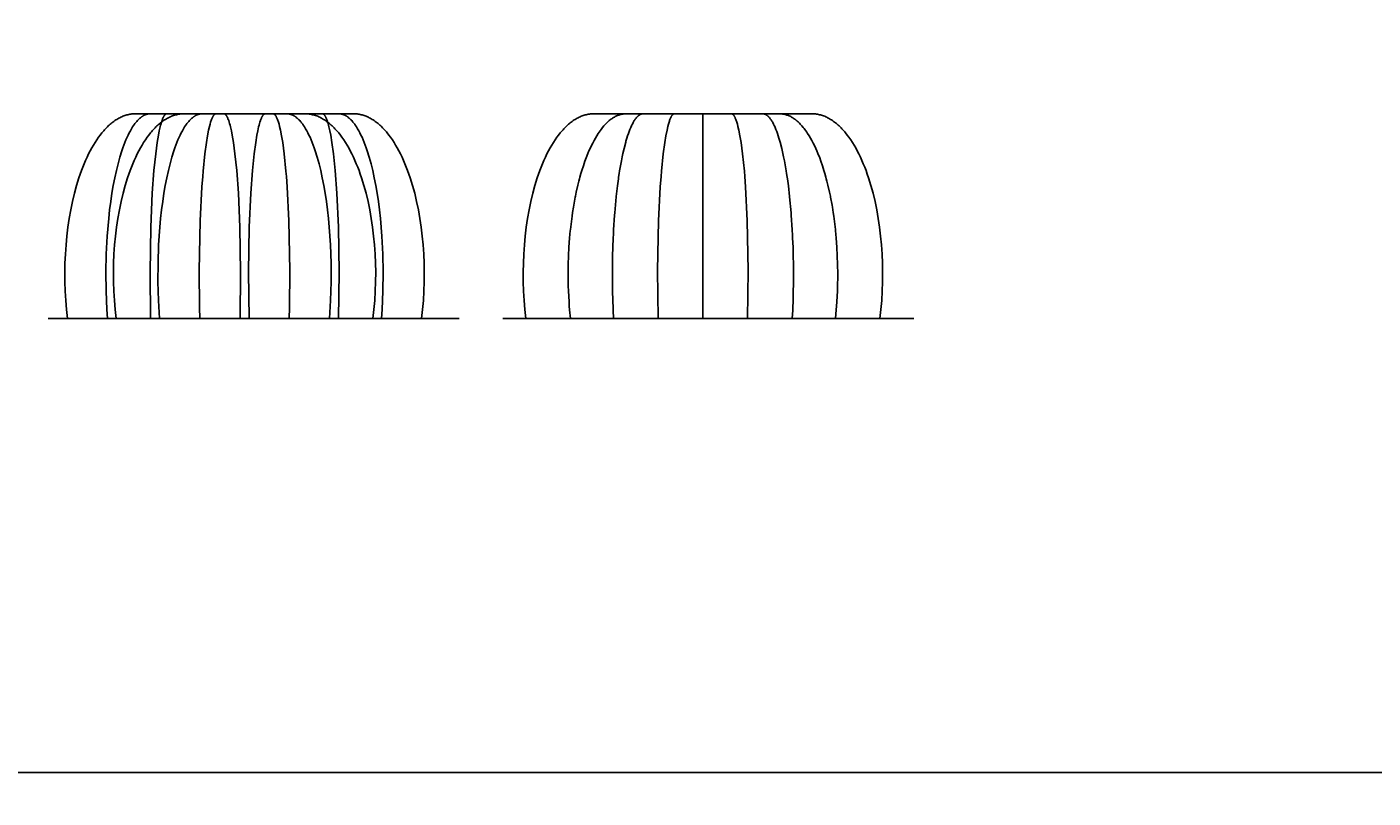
# Model space of a CAD drawing. Header units: metres. Extents: x 63115 to 703450, y -261936 to -53969.
# Tile 11 of 197: x 144114 to 173482, y -238823 to -222004. Entities that reach past the tile are written whole.
import ezdxf

# ---------------------------------------------------------------- set-up
doc = ezdxf.new("R2010")
doc.units = ezdxf.units.M
for name, color, linetype in [('_06dimentions50', 7, 'Continuous'), ('_07Brandveiligheid', 8, 'Continuous'), ('Make2D visible lines', 1, 'Continuous'), ('Make2D$visible$lines', 1, 'Continuous')]:
    doc.layers.add(name, color=color, linetype=linetype)

msp = doc.modelspace()

# ---------------------------------------------------------------- linework, layer by layer
at = {"layer": '_06dimentions50'}
msp.add_lwpolyline([(63115, -192340.6), (202850.9, -192340.6), (202850.9, -238268.9), (63115, -238268.9)], close=True, dxfattribs=at)
at = {"layer": 'Make2D visible lines'}
for points in [[(144576.2, -228364), (153542.7, -228364)], [(154494.3, -228364), (163460.7, -228364)]]:
    msp.add_lwpolyline(points, dxfattribs=at)
at = {"layer": 'Make2D$visible$lines'}
for points in [[(146474.6, -223899.2), (146451.3, -223899.6), (146428, -223900.9), (146405.9, -223902.7), (146383.9, -223905.4), (146361.6, -223908.7), (146339.4, -223912.8), (146316.9, -223917.8), (146294.6, -223923.4), (146272.1, -223929.8), (146249.9, -223937), (146227.5, -223944.9), (146205.3, -223953.5), (146182.9, -223963), (146160.8, -223973.2), (146140.6, -223983.2), (146120.6, -223993.6), (146098.3, -224006.1), (146076.3, -224019.2), (146054.1, -224033.2), (146032.3, -224047.8), (146010.2, -224063.4), (145988.5, -224079.5), (145968.8, -224094.9), (145949.4, -224110.7), (145929.8, -224127.2), (145910.6, -224144.2), (145889.1, -224164.1), (145868, -224184.3), (145848.9, -224203.5), (145830.1, -224222.9), (145809.2, -224245.5), (145788.6, -224268.5), (145767.9, -224292.5), (145747.7, -224316.9), (145711.4, -224362.8), (145675.7, -224411), (145637, -224466.8), (145599, -224525), (145565.5, -224579.7), (145529.1, -224642.7), (145493.8, -224707.6), (145459.6, -224774.6), (145426.2, -224843.7), (145393.7, -224915.2), (145362.6, -224987.6), (145332.6, -225061.6), (145303.6, -225137.6), (145275.6, -225215.4), (145248.5, -225295.1), (145197.4, -225459.5), (145150.3, -225631.7), (145107, -225812.3), (145070.2, -225989.7), (145035.8, -226183.2), (145007.9, -226371.3), (144984.6, -226563.9), (144966.1, -226759.1), (144952.6, -226956.4), (144944, -227155.1), (144940.4, -227353.2), (144941.9, -227561.9), (144948.8, -227767.1), (144960.9, -227971), (144977.8, -228168.7), (144999.7, -228364)], [(146801.6, -223899.2), (146794.4, -223899.3), (146787.1, -223899.6), (146779.7, -223900.1), (146772.3, -223900.9), (146765.4, -223901.7), (146758.5, -223902.7), (146751.5, -223904), (146744.6, -223905.4), (146737.7, -223906.9), (146730.7, -223908.7), (146723.7, -223910.7), (146716.7, -223912.8), (146709.5, -223915.2), (146702.4, -223917.8), (146695.4, -223920.5), (146688.5, -223923.4), (146681.3, -223926.6), (146674.3, -223929.9), (146667.3, -223933.4), (146660.3, -223937), (146653.2, -223940.9), (146646.2, -223945), (146639.2, -223949.2), (146632.3, -223953.5), (146625.2, -223958.3), (146618.2, -223963.1), (146611.2, -223968.1), (146604.3, -223973.2), (146591.6, -223983.2), (146579.1, -223993.6), (146564.9, -224006.2), (146551.2, -224019.2), (146537.1, -224033.3), (146523.5, -224047.8), (146509.6, -224063.5), (146496, -224079.5), (146483.6, -224094.9), (146471.4, -224110.7), (146459.1, -224127.3), (146447, -224144.2), (146433.4, -224164.2), (146420.2, -224184.3), (146396.4, -224222.9), (146370.3, -224268.5), (146344.6, -224316.9), (146321.8, -224362.8), (146299.4, -224411), (146275, -224466.8), (146251.1, -224525), (146230.1, -224579.7), (146207.1, -224642.7), (146185, -224707.6), (146142.4, -224843.7), (146102.5, -224987.6), (146065.4, -225137.6), (146030.7, -225295.1), (145998.6, -225459.5), (145969, -225631.7), (145941.8, -225812.3), (145918.6, -225989.7), (145897, -226183.2), (145864.8, -226563.9), (145844.6, -226956.4), (145837, -227353.2), (145842.2, -227767.1), (145860.5, -228168.7), (145874.3, -228364)], [(146060.3, -228364), (146038.4, -228168.7), (146021.4, -227971), (146009.3, -227767.1), (146002.5, -227561.9), (146001, -227353.2), (146004.6, -227155.1), (146013.2, -226956.4), (146026.7, -226759.1), (146045.2, -226563.9), (146068.5, -226371.3), (146096.4, -226183.2), (146130.8, -225989.7), (146167.6, -225812.3), (146210.9, -225631.7), (146258, -225459.5), (146309.1, -225295.1), (146336.1, -225215.4), (146364.2, -225137.6), (146393.2, -225061.6), (146423.2, -224987.6), (146454.3, -224915.2), (146486.8, -224843.7), (146520.1, -224774.6), (146554.4, -224707.6), (146589.7, -224642.7), (146626.1, -224579.7), (146659.6, -224525), (146697.6, -224466.8), (146736.3, -224411), (146772, -224362.8), (146808.3, -224316.9), (146828.5, -224292.5), (146849.2, -224268.5), (146869.7, -224245.5), (146890.7, -224222.9), (146909.5, -224203.5), (146928.6, -224184.3), (146949.7, -224164.1), (146971.2, -224144.2), (146990.4, -224127.2), (147010, -224110.7), (147029.4, -224094.9), (147049.1, -224079.5), (147070.8, -224063.4), (147092.8, -224047.8), (147114.6, -224033.2), (147136.8, -224019.2), (147158.8, -224006.1), (147181.2, -223993.6), (147201.2, -223983.2), (147221.4, -223973.2), (147243.5, -223963), (147265.9, -223953.5), (147288.1, -223944.9), (147310.4, -223937), (147332.7, -223929.8), (147355.2, -223923.4), (147377.5, -223917.8), (147400, -223912.8), (147422.2, -223908.7), (147444.4, -223905.4), (147466.5, -223902.7), (147488.6, -223900.9), (147511.9, -223899.6), (147535.2, -223899.2)], [(146474.6, -223899.2), (146801.6, -223899.2)], [(146534, -223901.9), (146519.2, -223900.7), (146504.4, -223899.9), (146489.5, -223899.4), (146474.7, -223899.2)], [(146839, -223901.9), (146534, -223901.9)], [(147164.7, -223899.2), (147164, -223899.2), (147163.3, -223899.3), (147162.6, -223899.3), (147161.9, -223899.3), (147161.2, -223899.4), (147160.5, -223899.5), (147159.8, -223899.5), (147159.1, -223899.6), (147158.4, -223899.7), (147157.7, -223899.9), (147157, -223900), (147156.3, -223900.1), (147154.9, -223900.5), (147153.6, -223900.9), (147152.2, -223901.3), (147150.9, -223901.7), (147149.6, -223902.2), (147148.3, -223902.7), (147146.9, -223903.3), (147145.6, -223904), (147144.3, -223904.6), (147143, -223905.4), (147141.7, -223906.1), (147140.4, -223907), (147139.1, -223907.8), (147137.8, -223908.7), (147136.4, -223909.7), (147135.1, -223910.7), (147133.7, -223911.8), (147132.4, -223912.8), (147131.1, -223914), (147129.7, -223915.2), (147128.4, -223916.5), (147127.1, -223917.7), (147125.7, -223919.1), (147124.4, -223920.5), (147121.7, -223923.4), (147119, -223926.6), (147116.4, -223929.8), (147113.7, -223933.4), (147111.1, -223937), (147108.4, -223940.9), (147105.8, -223944.9), (147103.1, -223949.2), (147100.5, -223953.5), (147097.8, -223958.2), (147095.2, -223962.9), (147089.8, -223973.2), (147085.6, -223982), (147080.3, -223993.6), (147075, -224006.1), (147069.7, -224019.2), (147064.4, -224033.2), (147054, -224063.2), (147048.8, -224079.5), (147039.4, -224110.7), (147030.2, -224144.2), (147020, -224184.3), (147001.1, -224268.5), (146982.7, -224362.8), (146955.9, -224525), (146922.6, -224774.6), (146885.4, -225137.6), (146848.9, -225631.7), (146814.9, -226371.3), (146798.8, -227353.2), (146813, -228364)], [(146801.6, -223899.2), (147164.7, -223899.2)], [(146839, -223901.9), (146829.7, -223900.7), (146820.3, -223899.9), (146815.6, -223899.6), (146811, -223899.4), (146806.3, -223899.3), (146801.6, -223899.2)], [(147178.8, -223901.9), (146839, -223901.9)], [(147008.6, -228364), (146984.1, -227971), (146972.2, -227561.9), (146973.5, -227155.1), (146987.5, -226759.1), (147013.7, -226371.3), (147031.3, -226183.2), (147052.9, -225989.7), (147076.1, -225812.3), (147103.2, -225631.7), (147132.9, -225459.5), (147165, -225295.1), (147199.6, -225137.6), (147236.7, -224987.6), (147276.7, -224843.7), (147319.2, -224707.6), (147341.4, -224642.7), (147364.3, -224579.7), (147385.4, -224525), (147409.3, -224466.8), (147433.6, -224411), (147456.1, -224362.8), (147478.9, -224316.9), (147504.6, -224268.5), (147530.7, -224222.9), (147554.5, -224184.3), (147567.7, -224164.2), (147581.3, -224144.2), (147593.3, -224127.3), (147605.7, -224110.7), (147617.8, -224094.9), (147630.3, -224079.5), (147643.9, -224063.5), (147657.8, -224047.8), (147671.4, -224033.3), (147685.5, -224019.2), (147699.2, -224006.2), (147713.4, -223993.6), (147725.8, -223983.2), (147738.6, -223973.2), (147745.5, -223968.1), (147752.5, -223963.1), (147759.5, -223958.3), (147766.6, -223953.5), (147773.5, -223949.2), (147780.5, -223945), (147787.5, -223940.9), (147794.6, -223937), (147801.5, -223933.4), (147808.5, -223929.9), (147815.6, -223926.6), (147822.7, -223923.4), (147829.7, -223920.5), (147836.7, -223917.8), (147843.8, -223915.2), (147851, -223912.8), (147858, -223910.7), (147865, -223908.7), (147871.9, -223906.9), (147878.9, -223905.4), (147885.8, -223904), (147892.8, -223902.7), (147899.7, -223901.7), (147906.6, -223900.9), (147914, -223900.1), (147921.4, -223899.6), (147928.7, -223899.3), (147936, -223899.2)], [(147164.7, -223899.2), (147292.8, -223899.2)], [(147178.8, -223901.9), (147177.9, -223901.5), (147177.1, -223901.3), (147176.2, -223901), (147175.3, -223900.7), (147174.4, -223900.5), (147173.5, -223900.3), (147172.6, -223900.1), (147171.7, -223899.9), (147170.9, -223899.7), (147170, -223899.6), (147169.1, -223899.5), (147168.2, -223899.4), (147167.3, -223899.3), (147166.4, -223899.3), (147165.5, -223899.2), (147164.7, -223899.2)], [(147294.4, -223901.9), (147178.8, -223901.9)], [(147292.8, -223899.2), (147535.1, -223899.2)], [(147475.7, -223901.9), (147294.4, -223901.9)], [(147594.6, -223901.9), (147475.7, -223901.9)], [(147535.2, -223899.2), (147935.9, -223899.2)], [(147535.2, -223899.2), (147550.1, -223899.4), (147564.9, -223899.9), (147579.8, -223900.7), (147594.6, -223901.9)], [(147973.3, -223901.9), (147594.6, -223901.9)], [(147936, -223899.2), (148238.7, -223899.2)], [(147936, -223899.2), (147940.6, -223899.3), (147945.3, -223899.4), (147950, -223899.6), (147954.6, -223899.9), (147964, -223900.7), (147973.3, -223901.9)], [(148252.9, -223901.9), (147973.3, -223901.9)], [(148030.1, -224523.9), (148053.9, -224378.7), (148078.1, -224254.5), (148097.1, -224172), (148109.4, -224125.3), (148121.8, -224082.8), (148129.1, -224060.1), (148135.4, -224041.9), (148142.7, -224022), (148149, -224006.1), (148155.4, -223991.2), (148161.8, -223977.5), (148165.4, -223970.2), (148169.3, -223962.9), (148172.4, -223957.3), (148175.6, -223951.7), (148179.8, -223944.9), (148183, -223940), (148186.2, -223935.6), (148189.4, -223931.2), (148192.6, -223927.2), (148194.7, -223924.7), (148196.9, -223922.2), (148198.5, -223920.5), (148200.1, -223918.8), (148202.2, -223916.7), (148204.4, -223914.7), (148206, -223913.3), (148207.6, -223911.9), (148209.2, -223910.7), (148210.8, -223909.5), (148212.3, -223908.4), (148213.9, -223907.3), (148215.5, -223906.3), (148217.1, -223905.4), (148218.1, -223904.8), (148219.2, -223904.2), (148220.3, -223903.7), (148221.3, -223903.2), (148222.9, -223902.5), (148223.7, -223902.2), (148224.5, -223901.9), (148225.5, -223901.5), (148226.6, -223901.2), (148227.6, -223900.9), (148228.7, -223900.6), (148229.5, -223900.4), (148230.3, -223900.2), (148231.1, -223900), (148231.8, -223899.9), (148232.7, -223899.7), (148233.6, -223899.6), (148234.4, -223899.5), (148235.3, -223899.4), (148236.2, -223899.3), (148237, -223899.3), (148237.9, -223899.2), (148238.8, -223899.2)], [(148238.8, -223899.2), (148410.5, -223899.2)], [(148238.8, -223899.2), (148239.6, -223899.2), (148240.5, -223899.3), (148241.4, -223899.3), (148242.3, -223899.4), (148243.2, -223899.5), (148244.1, -223899.6), (148245, -223899.7), (148245.8, -223899.9), (148246.7, -223900.1), (148247.6, -223900.3), (148248.5, -223900.5), (148249.4, -223900.7), (148250.3, -223901), (148251.1, -223901.3), (148252, -223901.5), (148252.9, -223901.9)], [(148396.3, -223901.9), (148252.9, -223901.9)], [(148410.5, -223899.2), (148409.6, -223899.2), (148408.7, -223899.3), (148407.8, -223899.3), (148406.9, -223899.4), (148406, -223899.5), (148405.2, -223899.6), (148404.3, -223899.7), (148403.4, -223899.9), (148402.5, -223900.1), (148401.6, -223900.3), (148400.7, -223900.5), (148399.8, -223900.7), (148399, -223901), (148398.1, -223901.3), (148397.2, -223901.5), (148396.3, -223901.9)], [(148396.3, -223901.9), (148424.6, -223901.9)], [(148410.5, -223899.2), (148825.6, -223899.2)], [(148410.5, -223899.2), (148410.5, -223899.2)], [(148762.2, -228364), (148776.3, -227353.2), (148760.2, -226371.3), (148726.2, -225631.7), (148689.7, -225137.6), (148652.5, -224774.6), (148619.2, -224525), (148592.4, -224362.8), (148574, -224268.5), (148555.1, -224184.3), (148544.9, -224144.2), (148535.7, -224110.7), (148526.4, -224079.5), (148515.9, -224047.8), (148510.7, -224033.2), (148505.4, -224019.2), (148500.2, -224006.1), (148494.9, -223993.6), (148489.6, -223982), (148485.3, -223973.2), (148480, -223962.9), (148477.4, -223958.2), (148474.7, -223953.5), (148472.1, -223949.2), (148469.4, -223944.9), (148466.8, -223940.9), (148464.1, -223937), (148461.4, -223933.4), (148458.7, -223929.8), (148456.1, -223926.6), (148453.4, -223923.4), (148450.8, -223920.5), (148449.4, -223919.1), (148448, -223917.7), (148446.7, -223916.5), (148445.4, -223915.2), (148444.1, -223914), (148442.7, -223912.8), (148441.4, -223911.8), (148440.1, -223910.7), (148438.7, -223909.7), (148437.4, -223908.7), (148436.1, -223907.8), (148434.8, -223907), (148433.4, -223906.1), (148432.1, -223905.4), (148430.8, -223904.6), (148429.5, -223904), (148428.2, -223903.3), (148426.8, -223902.7), (148425.5, -223902.2), (148424.2, -223901.7), (148422.9, -223901.3), (148421.6, -223900.9), (148420.2, -223900.5), (148418.8, -223900.1), (148418.1, -223900), (148417.4, -223899.9), (148416.7, -223899.7), (148416, -223899.6), (148415.3, -223899.5), (148414.6, -223899.5), (148413.9, -223899.4), (148413.2, -223899.3), (148412.5, -223899.3), (148411.9, -223899.3), (148411.2, -223899.2), (148410.5, -223899.2)], [(149327, -223901.9), (148424.6, -223901.9)], [(148825.6, -223899.2), (149312.8, -223899.2)], [(148961.1, -228364), (148947, -227353.2), (148963.1, -226371.3), (148997.1, -225631.7), (149033.6, -225137.6), (149070.8, -224774.6), (149104.1, -224525), (149130.9, -224362.8), (149149.3, -224268.5), (149168.2, -224184.3), (149178.4, -224144.2), (149187.6, -224110.7), (149196.9, -224079.5), (149207.4, -224047.8), (149212.6, -224033.2), (149217.8, -224019.2), (149223.1, -224006.1), (149228.4, -223993.6), (149233.7, -223982), (149238, -223973.2), (149243.3, -223962.9), (149245.9, -223958.2), (149248.6, -223953.5), (149251.2, -223949.2), (149253.9, -223944.9), (149256.5, -223940.9), (149259.2, -223937), (149261.9, -223933.4), (149264.6, -223929.8), (149267.2, -223926.6), (149269.9, -223923.4), (149272.5, -223920.5), (149273.9, -223919.1), (149275.3, -223917.7), (149276.6, -223916.5), (149277.9, -223915.2), (149279.2, -223914), (149280.6, -223912.8), (149281.9, -223911.8), (149283.2, -223910.7), (149284.6, -223909.7), (149285.9, -223908.7), (149287.2, -223907.8), (149288.5, -223907), (149289.9, -223906.1), (149291.2, -223905.4), (149292.5, -223904.6), (149293.8, -223904), (149295.1, -223903.3), (149296.5, -223902.7), (149297.7, -223902.2), (149299.1, -223901.7), (149300.4, -223901.3), (149301.7, -223900.9), (149303.1, -223900.5), (149304.5, -223900.1), (149305.2, -223900), (149305.9, -223899.9), (149306.6, -223899.7), (149307.3, -223899.6), (149308, -223899.5), (149308.7, -223899.5), (149309.4, -223899.4), (149310.1, -223899.3), (149310.8, -223899.3), (149311.5, -223899.3), (149312.1, -223899.2), (149312.8, -223899.2)], [(149312.8, -223899.2), (149484.5, -223899.2)], [(149312.8, -223899.2), (149313.7, -223899.2), (149314.6, -223899.3), (149315.5, -223899.3), (149316.4, -223899.4), (149317.3, -223899.5), (149318.2, -223899.6), (149319, -223899.7), (149319.9, -223899.9), (149320.8, -223900.1), (149321.7, -223900.3), (149322.6, -223900.5), (149323.5, -223900.7), (149324.3, -223901), (149325.2, -223901.3), (149326.1, -223901.5), (149327, -223901.9)], [(149327, -223901.9), (149470.4, -223901.9)], [(149484.5, -223899.2), (149483.7, -223899.2), (149482.8, -223899.3), (149481.9, -223899.3), (149481, -223899.4), (149480.1, -223899.5), (149479.2, -223899.6), (149478.3, -223899.7), (149477.5, -223899.9), (149476.6, -223900.1), (149475.7, -223900.3), (149474.8, -223900.5), (149473.9, -223900.7), (149473, -223901), (149472.2, -223901.3), (149471.3, -223901.5), (149470.4, -223901.9)], [(149470.4, -223901.9), (149750, -223901.9)], [(149693.2, -224523.9), (149669.4, -224378.7), (149645.2, -224254.5), (149626.2, -224172), (149613.9, -224125.3), (149601.5, -224082.8), (149594.2, -224060.1), (149587.9, -224041.9), (149580.6, -224022), (149574.3, -224006.1), (149567.9, -223991.2), (149561.5, -223977.5), (149557.9, -223970.2), (149554, -223962.9), (149550.9, -223957.3), (149547.7, -223951.7), (149543.5, -223944.9), (149540.3, -223940), (149537.1, -223935.6), (149533.9, -223931.2), (149530.7, -223927.2), (149528.6, -223924.7), (149526.4, -223922.2), (149524.8, -223920.5), (149523.2, -223918.8), (149521.1, -223916.7), (149518.9, -223914.7), (149517.3, -223913.3), (149515.7, -223911.9), (149514.1, -223910.7), (149512.5, -223909.5), (149511, -223908.4), (149509.4, -223907.3), (149507.8, -223906.3), (149506.2, -223905.4), (149505.1, -223904.8), (149504.1, -223904.2), (149503, -223903.7), (149502, -223903.2), (149500.4, -223902.5), (149499.6, -223902.2), (149498.8, -223901.9), (149497.8, -223901.5), (149496.7, -223901.2), (149495.7, -223900.9), (149494.6, -223900.6), (149493.8, -223900.4), (149493, -223900.2), (149492.2, -223900), (149491.4, -223899.9), (149490.6, -223899.7), (149489.7, -223899.6), (149488.9, -223899.5), (149488, -223899.4), (149487.1, -223899.3), (149486.3, -223899.3), (149485.4, -223899.2), (149484.5, -223899.2)], [(149484.6, -223899.2), (149787.3, -223899.2)], [(149787.3, -223899.2), (149782.7, -223899.3), (149778, -223899.4), (149773.3, -223899.6), (149768.7, -223899.9), (149759.3, -223900.7), (149750, -223901.9)], [(149750, -223901.9), (150128.7, -223901.9)], [(150714.7, -228364), (150739.2, -227971), (150751.1, -227561.9), (150749.8, -227155.1), (150735.8, -226759.1), (150709.6, -226371.3), (150692, -226183.2), (150670.4, -225989.7), (150647.2, -225812.3), (150620, -225631.7), (150590.4, -225459.5), (150558.3, -225295.1), (150523.6, -225137.6), (150486.6, -224987.6), (150446.6, -224843.7), (150404, -224707.6), (150381.9, -224642.7), (150359, -224579.7), (150337.9, -224525), (150314, -224466.8), (150289.7, -224411), (150267.2, -224362.8), (150244.4, -224316.9), (150218.7, -224268.5), (150192.6, -224222.9), (150168.8, -224184.3), (150155.6, -224164.2), (150142, -224144.2), (150129.9, -224127.3), (150117.6, -224110.7), (150105.4, -224094.9), (150093, -224079.5), (150079.4, -224063.5), (150065.5, -224047.8), (150051.9, -224033.3), (150037.8, -224019.2), (150024.1, -224006.2), (150009.9, -223993.6), (149997.5, -223983.2), (149984.7, -223973.2), (149977.8, -223968.1), (149970.8, -223963.1), (149963.8, -223958.3), (149956.7, -223953.5), (149949.8, -223949.2), (149942.8, -223945), (149935.8, -223940.9), (149928.7, -223937), (149921.7, -223933.4), (149914.8, -223929.9), (149907.7, -223926.6), (149900.5, -223923.4), (149893.6, -223920.5), (149886.6, -223917.8), (149879.5, -223915.2), (149872.3, -223912.8), (149865.3, -223910.7), (149858.3, -223908.7), (149851.4, -223906.9), (149844.4, -223905.4), (149837.5, -223904), (149830.5, -223902.7), (149823.6, -223901.7), (149816.7, -223900.9), (149809.3, -223900.1), (149801.9, -223899.6), (149794.6, -223899.3), (149787.3, -223899.2)], [(149787.4, -223899.2), (150188.1, -223899.2)], [(150188.1, -223899.2), (150173.2, -223899.4), (150158.4, -223899.9), (150143.5, -223900.7), (150128.7, -223901.9)], [(150128.7, -223901.9), (150247.6, -223901.9)], [(151663, -228364), (151684.9, -228168.7), (151701.8, -227971), (151714, -227767.1), (151720.8, -227561.9), (151722.3, -227353.2), (151718.7, -227155.1), (151710.1, -226956.4), (151696.6, -226759.1), (151678.1, -226563.9), (151654.8, -226371.3), (151626.9, -226183.2), (151592.5, -225989.7), (151555.7, -225812.3), (151512.4, -225631.7), (151465.3, -225459.5), (151414.2, -225295.1), (151387.2, -225215.4), (151359.1, -225137.6), (151330.1, -225061.6), (151300.1, -224987.6), (151269, -224915.2), (151236.5, -224843.7), (151203.2, -224774.6), (151168.9, -224707.6), (151133.6, -224642.7), (151097.2, -224579.7), (151063.7, -224525), (151025.7, -224466.8), (150987, -224411), (150951.3, -224362.8), (150915, -224316.9), (150894.8, -224292.5), (150874.1, -224268.5), (150853.6, -224245.5), (150832.6, -224222.9), (150813.8, -224203.5), (150794.7, -224184.3), (150773.6, -224164.1), (150752.1, -224144.2), (150732.9, -224127.2), (150713.3, -224110.7), (150693.9, -224094.9), (150674.2, -224079.5), (150652.5, -224063.4), (150630.5, -224047.8), (150608.6, -224033.2), (150586.5, -224019.2), (150564.5, -224006.1), (150542.1, -223993.6), (150522.1, -223983.2), (150501.9, -223973.2), (150479.8, -223963), (150457.4, -223953.5), (150435.2, -223944.9), (150412.9, -223937), (150390.6, -223929.8), (150368.1, -223923.4), (150345.8, -223917.8), (150323.3, -223912.8), (150301.1, -223908.7), (150278.8, -223905.4), (150256.8, -223902.7), (150234.7, -223900.9), (150211.4, -223899.6), (150188.1, -223899.2)], [(150188.2, -223899.2), (150430.5, -223899.2)], [(150247.6, -223901.9), (150428.9, -223901.9)], [(150428.9, -223901.9), (150544.5, -223901.9)], [(150430.5, -223899.2), (150558.6, -223899.2)], [(150544.5, -223901.9), (150545.4, -223901.5), (150546.2, -223901.3), (150547.1, -223901), (150548, -223900.7), (150548.9, -223900.5), (150549.8, -223900.3), (150550.7, -223900.1), (150551.6, -223899.9), (150552.4, -223899.7), (150553.3, -223899.6), (150554.2, -223899.5), (150555.1, -223899.4), (150556, -223899.3), (150556.9, -223899.3), (150557.8, -223899.2), (150558.6, -223899.2)], [(150544.5, -223901.9), (150884.3, -223901.9)], [(150558.6, -223899.2), (150921.7, -223899.2)], [(150558.6, -223899.2), (150559.3, -223899.2), (150560, -223899.3), (150560.7, -223899.3), (150561.4, -223899.3), (150562.1, -223899.4), (150562.8, -223899.5), (150563.5, -223899.5), (150564.2, -223899.6), (150564.9, -223899.7), (150565.6, -223899.9), (150566.3, -223900), (150567, -223900.1), (150568.4, -223900.5), (150569.7, -223900.9), (150571.1, -223901.3), (150572.4, -223901.7), (150573.7, -223902.2), (150575, -223902.7), (150576.3, -223903.3), (150577.7, -223904), (150579, -223904.6), (150580.3, -223905.4), (150581.6, -223906.1), (150582.9, -223907), (150584.2, -223907.8), (150585.5, -223908.7), (150586.9, -223909.7), (150588.2, -223910.7), (150589.6, -223911.8), (150590.9, -223912.8), (150592.2, -223914), (150593.6, -223915.2), (150594.9, -223916.5), (150596.2, -223917.7), (150597.6, -223919.1), (150598.9, -223920.5), (150601.6, -223923.4), (150604.3, -223926.6), (150606.9, -223929.8), (150609.6, -223933.4), (150612.2, -223937), (150614.9, -223940.9), (150617.5, -223944.9), (150620.2, -223949.2), (150622.8, -223953.5), (150625.5, -223958.2), (150628.1, -223962.9), (150633.5, -223973.2), (150637.7, -223982), (150643, -223993.6), (150648.3, -224006.1), (150653.6, -224019.2), (150658.9, -224033.2), (150669.3, -224063.2), (150674.5, -224079.5), (150683.9, -224110.7), (150693.1, -224144.2), (150703.3, -224184.3), (150722.2, -224268.5), (150740.6, -224362.8), (150767.4, -224525), (150800.7, -224774.6), (150837.9, -225137.6), (150874.4, -225631.7), (150908.4, -226371.3), (150924.5, -227353.2), (150910.3, -228364)], [(150884.3, -223901.9), (150893.6, -223900.7), (150903, -223899.9), (150907.7, -223899.6), (150912.3, -223899.4), (150917, -223899.3), (150921.7, -223899.2)], [(150884.3, -223901.9), (151189.3, -223901.9)], [(150921.7, -223899.2), (151248.7, -223899.2)], [(150921.7, -223899.2), (150928.9, -223899.3), (150936.2, -223899.6), (150943.6, -223900.1), (150950.9, -223900.9), (150957.9, -223901.7), (150964.8, -223902.7), (150971.8, -223904), (150978.7, -223905.4), (150985.6, -223906.9), (150992.5, -223908.7), (150999.6, -223910.7), (151006.6, -223912.8), (151013.8, -223915.2), (151020.9, -223917.8), (151027.9, -223920.5), (151034.8, -223923.4), (151042, -223926.6), (151049, -223929.9), (151056, -223933.4), (151063, -223937), (151070.1, -223940.9), (151077.1, -223945), (151084.1, -223949.2), (151090.9, -223953.5), (151098.1, -223958.3), (151105.1, -223963.1), (151112.1, -223968.1), (151119, -223973.2), (151131.7, -223983.2), (151144.2, -223993.6), (151158.4, -224006.2), (151172.1, -224019.2), (151186.1, -224033.3), (151199.8, -224047.8), (151213.7, -224063.5), (151227.3, -224079.5), (151239.7, -224094.9), (151251.9, -224110.7), (151264.2, -224127.3), (151276.3, -224144.2), (151289.9, -224164.2), (151303.1, -224184.3), (151326.9, -224222.9), (151353, -224268.5), (151378.7, -224316.9), (151401.5, -224362.8), (151423.9, -224411), (151448.3, -224466.8), (151472.2, -224525), (151493.2, -224579.7), (151516.2, -224642.7), (151538.3, -224707.6), (151580.9, -224843.7), (151620.8, -224987.6), (151657.9, -225137.6), (151692.6, -225295.1), (151724.7, -225459.5), (151754.3, -225631.7), (151781.5, -225812.3), (151804.7, -225989.7), (151826.3, -226183.2), (151858.5, -226563.9), (151878.6, -226956.4), (151886.3, -227353.2), (151881.1, -227767.1), (151862.8, -228168.7), (151849, -228364)], [(151189.3, -223901.9), (151204.1, -223900.7), (151218.9, -223899.9), (151233.8, -223899.4), (151248.6, -223899.2)], [(151248.7, -223899.2), (151272, -223899.6), (151295.3, -223900.9), (151317.4, -223902.7), (151339.4, -223905.4), (151361.7, -223908.7), (151383.8, -223912.8), (151406.4, -223917.8), (151428.7, -223923.4), (151451.2, -223929.8), (151473.4, -223937), (151495.8, -223944.9), (151518, -223953.5), (151540.4, -223963), (151562.5, -223973.2), (151582.7, -223983.2), (151602.7, -223993.6), (151625, -224006.1), (151647, -224019.2), (151669.2, -224033.2), (151691, -224047.8), (151713.1, -224063.4), (151734.7, -224079.5), (151754.5, -224094.9), (151773.9, -224110.7), (151793.5, -224127.2), (151812.7, -224144.2), (151834.2, -224164.1), (151855.3, -224184.3), (151874.4, -224203.5), (151893.2, -224222.9), (151914.1, -224245.5), (151934.7, -224268.5), (151955.4, -224292.5), (151975.6, -224316.9), (152011.8, -224362.8), (152047.5, -224411), (152086.3, -224466.8), (152124.3, -224525), (152157.8, -224579.7), (152194.2, -224642.7), (152229.5, -224707.6), (152263.7, -224774.6), (152297.1, -224843.7), (152329.6, -224915.2), (152360.7, -224987.6), (152390.7, -225061.6), (152419.7, -225137.6), (152447.7, -225215.4), (152474.8, -225295.1), (152525.9, -225459.5), (152573, -225631.7), (152616.3, -225812.3), (152653.1, -225989.7), (152687.5, -226183.2), (152715.4, -226371.3), (152738.7, -226563.9), (152757.2, -226759.1), (152770.7, -226956.4), (152779.3, -227155.1), (152782.9, -227353.2), (152781.4, -227561.9), (152774.5, -227767.1), (152762.4, -227971), (152745.5, -228168.7), (152723.6, -228364)], [(156474.6, -223899.2), (156451.3, -223899.6), (156428, -223900.9), (156405.9, -223902.7), (156383.9, -223905.4), (156361.6, -223908.7), (156339.4, -223912.8), (156316.9, -223917.8), (156294.6, -223923.4), (156272.1, -223929.8), (156249.9, -223937), (156227.5, -223944.9), (156205.3, -223953.5), (156182.9, -223963), (156160.8, -223973.2), (156140.6, -223983.2), (156120.6, -223993.6), (156098.3, -224006.1), (156076.3, -224019.2), (156054.1, -224033.2), (156032.3, -224047.8), (156010.2, -224063.4), (155988.5, -224079.5), (155968.8, -224094.9), (155949.4, -224110.7), (155929.8, -224127.2), (155910.6, -224144.2), (155889.1, -224164.1), (155868, -224184.3), (155848.9, -224203.5), (155830.1, -224222.9), (155809.2, -224245.5), (155788.6, -224268.5), (155767.9, -224292.5), (155747.7, -224316.9), (155711.4, -224362.8), (155675.7, -224411), (155637, -224466.8), (155599, -224525), (155565.5, -224579.7), (155529.1, -224642.7), (155493.8, -224707.6), (155459.6, -224774.6), (155426.2, -224843.7), (155393.7, -224915.2), (155362.6, -224987.6), (155332.6, -225061.6), (155303.6, -225137.6), (155275.6, -225215.4), (155248.5, -225295.1), (155197.4, -225459.5), (155150.3, -225631.7), (155107, -225812.3), (155070.2, -225989.7), (155035.8, -226183.2), (155007.9, -226371.3), (154984.6, -226563.9), (154966.1, -226759.1), (154952.6, -226956.4), (154944, -227155.1), (154940.4, -227353.2), (154941.9, -227561.9), (154948.8, -227767.1), (154960.9, -227971), (154977.8, -228168.7), (154999.7, -228364)], [(156474.6, -223899.2), (157180.6, -223899.2)], [(156534, -223901.9), (156519.2, -223900.7), (156504.4, -223899.9), (156489.5, -223899.4), (156474.7, -223899.2)], [(157229.4, -223901.9), (156534, -223901.9)], [(156835.5, -224033.4), (156818.5, -224047.2), (156803, -224060.4), (156786.9, -224074.8), (156771.1, -224089.6), (156755.1, -224105.2), (156739.5, -224121.2), (156723.5, -224138.1), (156707.9, -224155.3)], [(156838.7, -224030.9), (156835.5, -224033.4)], [(156907.3, -223982.7), (156890.1, -223993.8), (156872.9, -224005.5), (156855.7, -224017.8), (156838.7, -224030.9)], [(156913.8, -223978.8), (156907.3, -223982.7)], [(157044.9, -223919.7), (157028.4, -223924.9), (157011.9, -223930.8), (156995.1, -223937.5), (156978.6, -223944.6), (156961.9, -223952.5), (156945.5, -223960.9), (156929.5, -223969.6), (156913.8, -223978.8)], [(157117.7, -223903.6), (157108.8, -223904.9), (157100, -223906.4), (157091.2, -223908.1), (157082.3, -223909.9), (157073.5, -223911.9), (157064.7, -223914.1), (157055.9, -223916.5), (157044.9, -223919.7)], [(157180.6, -223899.2), (157173.6, -223899.3), (157159.6, -223899.7), (157145.6, -223900.6), (157131.6, -223901.9), (157117.7, -223903.6)], [(157180.7, -223899.2), (157180.6, -223899.2)], [(157180.7, -223899.2), (157556.8, -223899.2)], [(157229.5, -223901.9), (157217.5, -223900.7), (157205.5, -223899.9), (157193.4, -223899.4), (157181.4, -223899.2)], [(157229.4, -223901.9), (157215.5, -223900.6), (157201.5, -223899.7)], [(157582.8, -223901.9), (157229.5, -223901.9)], [(157373, -224033.4), (157364, -224047.2), (157355.8, -224060.4), (157347.1, -224074.9), (157338.8, -224089.6), (157321.9, -224121.2), (157305.7, -224154.2)], [(157375.3, -224030), (157373, -224033.4)], [(157411.3, -223982.7), (157402.1, -223993.8), (157392.9, -224005.5), (157384.1, -224017.4), (157375.3, -224030)], [(157413.6, -223980.1), (157411.3, -223982.7)], [(157484.5, -223919.7), (157480.1, -223922.3), (157475.7, -223924.9), (157471.3, -223927.8), (157467, -223930.8), (157462.7, -223933.9), (157458.6, -223937.1), (157453.9, -223940.8), (157449.2, -223944.6), (157444.6, -223948.7), (157440, -223952.9), (157435.7, -223956.8), (157431.6, -223960.9), (157427, -223965.5), (157422.5, -223970.3), (157413.6, -223980.1)], [(157523.3, -223903.6), (157518.6, -223904.9), (157513.9, -223906.4), (157509.2, -223908.1), (157504.5, -223909.9), (157499.8, -223911.9), (157495.1, -223914.1), (157490.4, -223916.5), (157485.7, -223919), (157484.5, -223919.7)], [(157556.8, -223899.2), (157553, -223899.3), (157549.3, -223899.5), (157545.6, -223899.7), (157541.9, -223900.1), (157538.2, -223900.6), (157534.4, -223901.2), (157530.7, -223901.9), (157527, -223902.7), (157523.3, -223903.6)], [(157556.8, -223899.2), (158238.7, -223899.2)], [(157556.8, -223899.2), (157556.8, -223899.2)], [(157582.9, -223901.9), (157579.7, -223901.3), (157576.4, -223900.7), (157573.2, -223900.3), (157570, -223899.9), (157566.8, -223899.6), (157563.6, -223899.4), (157560.4, -223899.3), (157557.2, -223899.2)], [(157582.8, -223901.9), (157578.4, -223901), (157574, -223900.4), (157569.6, -223899.9), (157565.1, -223899.5)], [(158252.9, -223901.9), (157582.9, -223901.9)], [(158030, -224524.8), (158053.9, -224378.7), (158078.1, -224254.5), (158097.1, -224172), (158109.4, -224125.3), (158121.8, -224082.8), (158129.1, -224060.1), (158135.4, -224041.9), (158142.7, -224022), (158149, -224006.1), (158155.4, -223991.2), (158161.8, -223977.5), (158165.4, -223970.2), (158169.3, -223962.9), (158172.4, -223957.3), (158175.6, -223951.7), (158179.8, -223944.9), (158183, -223940), (158186.2, -223935.6), (158189.4, -223931.2), (158192.6, -223927.2), (158194.7, -223924.7), (158196.9, -223922.2), (158198.5, -223920.5), (158200.1, -223918.8), (158202.2, -223916.7), (158204.4, -223914.7), (158206, -223913.3), (158207.6, -223911.9), (158209.2, -223910.7), (158210.8, -223909.5), (158212.3, -223908.4), (158213.9, -223907.3), (158215.5, -223906.3), (158217.1, -223905.4), (158218.1, -223904.8), (158219.2, -223904.2), (158220.3, -223903.7), (158221.3, -223903.2), (158222.9, -223902.5), (158223.7, -223902.2), (158224.5, -223901.9), (158225.5, -223901.5), (158226.6, -223901.2), (158227.6, -223900.9), (158228.7, -223900.6), (158229.5, -223900.4), (158230.3, -223900.2), (158231.1, -223900), (158231.8, -223899.9), (158232.7, -223899.7), (158233.6, -223899.6), (158234.4, -223899.5), (158235.3, -223899.4), (158236.2, -223899.3), (158237, -223899.3), (158237.9, -223899.2), (158238.7, -223899.2)], [(158238.7, -223899.2), (158861.6, -223899.2)], [(158238.8, -223899.2), (158239.6, -223899.2), (158240.5, -223899.3), (158241.4, -223899.3), (158242.3, -223899.4), (158243.2, -223899.5), (158244.1, -223899.6), (158245, -223899.7), (158245.8, -223899.9), (158246.7, -223900.1), (158247.6, -223900.3), (158248.5, -223900.5), (158249.4, -223900.7), (158250.3, -223901), (158251.1, -223901.3), (158252, -223901.5), (158252.9, -223901.9)], [(158861.6, -223901.9), (158252.9, -223901.9)], [(158861.6, -223899.2), (159484.6, -223899.2)], [(158861.6, -223899.2), (158861.6, -223899.2)], [(158861.6, -223899.2), (158861.6, -226296.1)], [(158861.6, -223899.5), (158861.6, -223899.6)], [(158861.6, -223899.5), (158861.6, -223899.5)], [(158861.6, -223899.5), (158861.6, -223899.5)], [(158861.7, -223901.9), (158861.6, -223899.5)], [(158861.6, -223901.9), (158861.6, -223899.7)], [(158861.7, -223901.9), (159470.4, -223901.9)], [(159484.5, -223899.2), (159483.7, -223899.2), (159482.8, -223899.3), (159481.9, -223899.3), (159481, -223899.4), (159480.1, -223899.5), (159479.2, -223899.6), (159478.3, -223899.7), (159477.5, -223899.9), (159476.6, -223900.1), (159475.7, -223900.3), (159474.8, -223900.5), (159473.9, -223900.7), (159473, -223901), (159472.2, -223901.3), (159471.3, -223901.5), (159470.4, -223901.9)], [(159470.4, -223901.9), (160140.4, -223901.9)], [(159484.6, -223899.2), (160166.5, -223899.2)], [(159693.3, -224524.8), (159669.4, -224378.7), (159645.2, -224254.5), (159626.2, -224172), (159613.9, -224125.3), (159601.5, -224082.8), (159594.2, -224060.1), (159587.9, -224041.9), (159580.6, -224022), (159574.3, -224006.1), (159567.9, -223991.2), (159561.5, -223977.5), (159557.9, -223970.2), (159554, -223962.9), (159550.9, -223957.3), (159547.7, -223951.7), (159543.5, -223944.9), (159540.3, -223940), (159537.1, -223935.6), (159533.9, -223931.2), (159530.7, -223927.2), (159528.6, -223924.7), (159526.4, -223922.2), (159524.8, -223920.5), (159523.2, -223918.8), (159521.1, -223916.7), (159518.9, -223914.7), (159517.3, -223913.3), (159515.7, -223911.9), (159514.1, -223910.7), (159512.5, -223909.5), (159511, -223908.4), (159509.4, -223907.3), (159507.8, -223906.3), (159506.2, -223905.4), (159505.1, -223904.8), (159504.1, -223904.2), (159503, -223903.7), (159502, -223903.2), (159500.4, -223902.5), (159499.6, -223902.2), (159498.8, -223901.9), (159497.8, -223901.5), (159496.7, -223901.2), (159495.7, -223900.9), (159494.6, -223900.6), (159493.8, -223900.4), (159493, -223900.2), (159492.2, -223900), (159491.4, -223899.9), (159490.6, -223899.7), (159489.7, -223899.6), (159488.9, -223899.5), (159488, -223899.4), (159487.1, -223899.3), (159486.3, -223899.3), (159485.4, -223899.2), (159484.6, -223899.2)], [(160140.4, -223901.9), (160143.6, -223901.3), (160146.8, -223900.7), (160150.1, -223900.3), (160153.3, -223899.9), (160156.5, -223899.6), (160159.7, -223899.4), (160162.9, -223899.3), (160166.1, -223899.2)], [(160140.5, -223901.9), (160144.9, -223901), (160149.3, -223900.4), (160153.7, -223899.9), (160158.1, -223899.5)], [(160140.5, -223901.9), (160493.8, -223901.9)], [(160166.5, -223899.2), (160542.6, -223899.2)], [(160166.5, -223899.2), (160166.5, -223899.2)], [(160166.5, -223899.2), (160170.2, -223899.3), (160174, -223899.5), (160177.7, -223899.7), (160181.4, -223900.1), (160185.1, -223900.6), (160188.9, -223901.2), (160192.6, -223901.9), (160196.3, -223902.7), (160200, -223903.6)], [(160200, -223903.6), (160204.7, -223904.9), (160209.4, -223906.4), (160214.1, -223908.1), (160218.8, -223909.9), (160223.5, -223911.9), (160228.2, -223914.1), (160232.9, -223916.5), (160237.6, -223919), (160238.8, -223919.7)], [(160238.8, -223919.7), (160243.2, -223922.3), (160247.6, -223924.9), (160252, -223927.8), (160256.3, -223930.8), (160260.6, -223933.9), (160264.7, -223937.1), (160269.4, -223940.8), (160274, -223944.6), (160278.7, -223948.7), (160283.3, -223952.9), (160287.6, -223956.8), (160291.7, -223960.9), (160296.3, -223965.5), (160300.8, -223970.3), (160309.7, -223980.1)], [(160309.7, -223980.1), (160312, -223982.7)], [(160312, -223982.7), (160321.2, -223993.8), (160330.4, -224005.5), (160339.2, -224017.4), (160348, -224030)], [(160348, -224030), (160350.3, -224033.4)], [(160350.3, -224033.4), (160359.3, -224047.2), (160367.5, -224060.4), (160376.2, -224074.9), (160384.5, -224089.6), (160401.4, -224121.2), (160417.6, -224154.2)], [(160493.8, -223901.9), (160505.8, -223900.7), (160517.8, -223899.9), (160529.8, -223899.4), (160541.9, -223899.2)], [(160493.9, -223901.9), (160507.8, -223900.6), (160521.8, -223899.7)], [(160493.9, -223901.9), (161189.3, -223901.9)], [(160542.6, -223899.2), (160542.7, -223899.2)], [(160542.7, -223899.2), (161248.7, -223899.2)], [(160542.7, -223899.2), (160549.7, -223899.3), (160563.7, -223899.7), (160577.7, -223900.6), (160591.7, -223901.9), (160605.6, -223903.6)], [(160605.6, -223903.6), (160614.5, -223904.9), (160623.3, -223906.4), (160632.1, -223908.1), (160641, -223909.9), (160649.8, -223911.9), (160658.6, -223914.1), (160667.4, -223916.5), (160678.4, -223919.7)], [(160678.4, -223919.7), (160694.9, -223924.9), (160711.4, -223930.8), (160728.2, -223937.5), (160744.7, -223944.6), (160761.4, -223952.5), (160777.8, -223960.9), (160793.8, -223969.6), (160809.5, -223978.8)], [(160809.5, -223978.8), (160816, -223982.7)], [(160816, -223982.7), (160833.2, -223993.8), (160850.4, -224005.5), (160867.6, -224017.8), (160884.6, -224030.9)], [(160884.6, -224030.9), (160887.8, -224033.4)], [(160887.8, -224033.4), (160904.8, -224047.2), (160920.2, -224060.4), (160936.4, -224074.8), (160952.2, -224089.6), (160968.2, -224105.2), (160983.8, -224121.2), (160999.8, -224138.1), (161015.4, -224155.3)], [(161189.3, -223901.9), (161204.1, -223900.7), (161218.9, -223899.9), (161233.8, -223899.4), (161248.6, -223899.2)], [(161248.7, -223899.2), (161272, -223899.6), (161295.3, -223900.9), (161317.4, -223902.7), (161339.4, -223905.4), (161361.7, -223908.7), (161383.8, -223912.8), (161406.4, -223917.8), (161428.7, -223923.4), (161451.2, -223929.8), (161473.4, -223937), (161495.8, -223944.9), (161518, -223953.5), (161540.4, -223963), (161562.5, -223973.2), (161582.7, -223983.2), (161602.7, -223993.6), (161625, -224006.1), (161647, -224019.2), (161669.2, -224033.2), (161691, -224047.8), (161713.1, -224063.4), (161734.7, -224079.5), (161754.5, -224094.9), (161773.9, -224110.7), (161793.5, -224127.2), (161812.7, -224144.2), (161834.2, -224164.1), (161855.3, -224184.3), (161874.4, -224203.5), (161893.2, -224222.9), (161914.1, -224245.5), (161934.7, -224268.5), (161955.4, -224292.5), (161975.6, -224316.9), (162011.8, -224362.8), (162047.5, -224411), (162086.3, -224466.8), (162124.3, -224525), (162157.8, -224579.7), (162194.2, -224642.7), (162229.5, -224707.6), (162263.7, -224774.6), (162297.1, -224843.7), (162329.6, -224915.2), (162360.7, -224987.6), (162390.7, -225061.6), (162419.7, -225137.6), (162447.7, -225215.4), (162474.8, -225295.1), (162525.9, -225459.5), (162573, -225631.7), (162616.3, -225812.3), (162653.1, -225989.7), (162687.5, -226183.2), (162715.4, -226371.3), (162738.7, -226563.9), (162757.2, -226759.1), (162770.7, -226956.4), (162779.3, -227155.1), (162782.9, -227353.2), (162781.4, -227561.9), (162774.5, -227767.1), (162762.4, -227971), (162745.5, -228168.7), (162723.6, -228364)], [(156577.1, -224327.7), (156546.2, -224376.1), (156515.9, -224426.9), (156486, -224480.1), (156456.7, -224535.7), (156428, -224593.4), (156399.9, -224653.4)], [(156616.3, -224270.6), (156596.6, -224298.7), (156577.1, -224327.7)], [(156701.8, -224162.3), (156672.3, -224197.3), (156656.2, -224217.4), (156640.1, -224238.2), (156616.3, -224270.6)], [(156707.9, -224155.3), (156701.8, -224162.3)], [(157235.5, -224327.7), (157219, -224376.1), (157202.9, -224426.9), (157183, -224493.8)], [(157252.1, -224281.7), (157235.5, -224327.7)], [(157301.9, -224162.3), (157286.1, -224197.3), (157269, -224238.2), (157252.1, -224281.7)], [(157305.7, -224154.2), (157301.9, -224162.3)], [(160417.6, -224154.2), (160421.4, -224162.3)], [(160421.4, -224162.3), (160437.1, -224197.3), (160454.3, -224238.2), (160471.2, -224281.7)], [(160471.2, -224281.7), (160487.8, -224327.7)], [(160487.8, -224327.7), (160504.3, -224376.1), (160520.4, -224426.9), (160540.2, -224493.8)], [(161015.4, -224155.3), (161021.5, -224162.3)], [(161021.5, -224162.3), (161051, -224197.3), (161067.1, -224217.4), (161083.2, -224238.2), (161107, -224270.6)], [(161107, -224270.6), (161126.7, -224298.7), (161146.2, -224327.7)], [(161146.2, -224327.7), (161177.1, -224376.1), (161207.4, -224426.9), (161237.3, -224480.1), (161266.5, -224535.7), (161295.3, -224593.4), (161323.4, -224653.4)], [(148030.1, -224523.9), (147996.7, -224774.6), (147958.2, -225153), (147949, -225262.7)], [(149693.2, -224523.9), (149726.6, -224774.6), (149765.1, -225153), (149774.3, -225262.7)], [(156399.9, -224653.4), (156375.4, -224708.7), (156351.4, -224765.7)], [(157140.7, -224655.4), (157116.2, -224761.6)], [(157176.7, -224516.3), (157140.7, -224655.4)], [(157183, -224493.8), (157176.7, -224516.3)], [(158030, -224524.8), (157996.7, -224774.6), (157958.2, -225153), (157949, -225262.7)], [(159693.3, -224524.8), (159726.6, -224774.6), (159765.1, -225153), (159774.3, -225262.7)], [(160540.2, -224493.8), (160546.6, -224516.3)], [(160546.6, -224516.3), (160582.6, -224655.4)], [(160582.6, -224655.4), (160607.1, -224761.6)], [(161323.4, -224653.4), (161347.9, -224708.7), (161371.9, -224765.7)], [(156288.4, -224929.8), (156253.4, -225031.6), (156220.3, -225135.8)], [(156314.6, -224858.9), (156288.4, -224929.8)], [(156351.4, -224765.7), (156314.6, -224858.9)], [(157082.6, -224925.4), (157044.4, -225142.8)], [(157100.4, -224835.7), (157082.6, -224925.4)], [(157116.2, -224761.6), (157100.4, -224835.7)], [(160607.1, -224761.6), (160622.9, -224835.7)], [(160622.9, -224835.7), (160640.7, -224925.4)], [(160640.7, -224925.4), (160678.9, -225142.8)], [(161371.9, -224765.7), (161408.7, -224858.9)], [(161408.7, -224858.9), (161434.8, -224929.8)], [(161434.8, -224929.8), (161469.9, -225031.6), (161503, -225135.8)], [(156200.6, -225202.2), (156178.1, -225282.1)], [(156220.3, -225135.8), (156200.6, -225202.2)], [(157035, -225202.2), (157023.4, -225279.6)], [(157044.4, -225142.8), (157035, -225202.2)], [(160678.9, -225142.8), (160688.3, -225202.2)], [(160688.3, -225202.2), (160699.9, -225279.6)], [(161503, -225135.8), (161522.7, -225202.2)], [(161522.7, -225202.2), (161545.2, -225282.1)], [(147873, -227314.1), (147893.8, -226232.2), (147931.9, -225493.2), (147949, -225262.7)], [(149850.3, -227314.1), (149829.5, -226232.2), (149791.4, -225493.2), (149774.3, -225262.7)], [(156133.8, -225454.8), (156098.4, -225610.7), (156080.8, -225696)], [(156155.8, -225366.3), (156133.8, -225454.8)], [(156169.5, -225314.1), (156155.8, -225366.3)], [(156178.1, -225282.1), (156169.5, -225314.1)], [(156997.8, -225467.6), (156970.9, -225698.6)], [(157010.8, -225368.8), (156997.8, -225467.6)], [(157018.4, -225314.1), (157010.8, -225368.8)], [(157023.4, -225279.6), (157018.4, -225314.1)], [(157873, -227314.1), (157893.8, -226232.2), (157931.9, -225493.2), (157949, -225262.7)], [(159850.3, -227314.1), (159829.5, -226232.2), (159791.4, -225493.2), (159774.3, -225262.7)], [(160699.9, -225279.6), (160704.9, -225314.1)], [(160704.9, -225314.1), (160712.5, -225368.8)], [(160712.5, -225368.8), (160725.5, -225467.6)], [(160725.5, -225467.6), (160752.4, -225698.6)], [(161545.2, -225282.1), (161553.8, -225314.1)], [(161553.8, -225314.1), (161567.5, -225366.3)], [(161567.5, -225366.3), (161589.5, -225454.8)], [(161589.5, -225454.8), (161624.9, -225610.7), (161642.5, -225696)], [(156076.5, -225717.5), (156044.7, -225889.8)], [(156080.8, -225696), (156076.5, -225717.5)], [(156969.8, -225709.4), (156937.4, -226061)], [(156970.9, -225698.6), (156969.8, -225709.4)], [(160752.4, -225698.6), (160753.5, -225709.4)], [(160753.5, -225709.4), (160785.9, -226061)], [(161642.5, -225696), (161646.8, -225717.5)], [(161646.8, -225717.5), (161678.6, -225889.8)], [(156007.4, -226129.5), (155971.8, -226420.8)], [(156019, -226049.6), (156007.4, -226129.5)], [(156037.7, -225931.5), (156019, -226049.6)], [(156044.7, -225889.8), (156037.7, -225931.5)], [(156933.4, -226112.3), (156912.9, -226426.7)], [(156937.4, -226061), (156933.4, -226112.3)], [(160785.9, -226061), (160789.9, -226112.3)], [(160789.9, -226112.3), (160810.4, -226426.7)], [(161678.6, -225889.8), (161685.6, -225931.5)], [(161685.6, -225931.5), (161704.3, -226049.6)], [(161704.3, -226049.6), (161715.9, -226129.5)], [(161715.9, -226129.5), (161751.5, -226420.8)], [(155971.8, -226420.8), (155968.5, -226453.4)], [(156912.9, -226426.7), (156911.9, -226444.5)], [(158861.6, -226296.1), (158861.6, -226472.5)], [(160810.4, -226426.7), (160811.4, -226444.5)], [(161751.5, -226420.8), (161754.8, -226453.4)], [(155954.2, -226608.4), (155939.6, -226810.5)], [(155961.6, -226524.7), (155954.2, -226608.4)], [(155968.5, -226453.4), (155961.6, -226524.7)], [(156903.9, -226605.4), (156895.8, -226816.5)], [(156907.3, -226533.6), (156903.9, -226605.4)], [(156911.9, -226444.5), (156907.3, -226533.6)], [(158861.6, -226472.5), (158861.6, -226560.1)], [(158861.6, -226560.1), (158861.6, -226746.5)], [(160811.4, -226444.5), (160816, -226533.6)], [(160816, -226533.6), (160819.4, -226605.4)], [(160819.4, -226605.4), (160827.5, -226816.5)], [(161754.8, -226453.4), (161761.7, -226524.7)], [(161761.7, -226524.7), (161769.1, -226608.4)], [(161769.1, -226608.4), (161783.7, -226810.5)], [(155929.9, -226999.2), (155924, -227182.9)], [(155930, -226996.1), (155929.9, -226999.2)], [(155939.6, -226810.5), (155930, -226996.1)], [(156890.8, -227002.2), (156887.8, -227179.8)], [(156891, -226993), (156890.8, -227002.2)], [(156895.8, -226816.5), (156891, -226993)], [(158861.6, -226746.5), (158861.6, -226845.3)], [(158861.6, -226845.3), (158861.6, -227034.5)], [(160827.5, -226816.5), (160832.3, -226993)], [(160832.3, -226993), (160832.5, -227002.2)], [(160832.5, -227002.2), (160835.5, -227179.8)], [(161783.7, -226810.5), (161793.3, -226996.1)], [(161793.3, -226996.1), (161793.4, -226999.2)], [(161793.4, -226999.2), (161799.3, -227182.9)], [(155924, -227182.9), (155921.6, -227388.8)], [(156887.8, -227179.8), (156886.5, -227388.8)], [(158861.6, -227034.5), (158861.6, -227124.8)], [(158861.6, -227124.8), (158861.6, -228017.5)], [(160835.5, -227179.8), (160836.8, -227388.8)], [(161799.3, -227182.9), (161801.7, -227388.8)], [(147873, -227314.1), (147880.9, -228125.7)], [(149850.3, -227314.1), (149842.4, -228125.7)], [(155921.6, -227388.8), (155921.7, -227438)], [(155921.7, -227438), (155925, -227656.1)], [(156886.5, -227388.8), (156886.5, -227419.5)], [(156886.5, -227419.5), (156888.1, -227646.9)], [(157873, -227314.1), (157887.1, -228364)], [(159850.3, -227314.1), (159836.2, -228364)], [(160836.8, -227419.5), (160835.2, -227646.9)], [(160836.8, -227388.8), (160836.8, -227419.5)], [(161801.6, -227438), (161798.3, -227656.1)], [(161801.7, -227388.8), (161801.6, -227438)], [(155925, -227656.1), (155928.2, -227757.3)], [(155928.2, -227757.3), (155940.2, -227998.1)], [(156888.1, -227646.9), (156889.6, -227738.9)], [(156889.6, -227738.9), (156896.2, -227995.1)], [(160833.7, -227738.9), (160827, -227995.1)], [(160835.2, -227646.9), (160833.7, -227738.9)], [(161795.1, -227757.3), (161783.1, -227998.1)], [(161798.3, -227656.1), (161795.1, -227757.3)], [(147887.1, -228364), (147880.9, -228125.7)], [(149836.2, -228364), (149842.4, -228125.7)], [(155940.2, -227998.1), (155946.7, -228094.9)], [(155946.7, -228094.9), (155953, -228176.2)], [(155953, -228176.2), (155970.4, -228364)], [(156896.2, -227995.1), (156900.8, -228119)], [(156900.8, -228119), (156903.3, -228179.2)], [(156903.3, -228179.2), (156912.4, -228364)], [(158861.6, -228017.5), (158861.6, -228163.4)], [(158861.6, -228163.4), (158861.6, -228364)], [(160820, -228179.2), (160810.9, -228364)], [(160822.5, -228119), (160820, -228179.2)], [(160827, -227995.1), (160822.5, -228119)], [(161770.3, -228176.2), (161752.9, -228364)], [(161776.6, -228094.9), (161770.3, -228176.2)], [(161783.1, -227998.1), (161776.6, -228094.9)]]:
    msp.add_lwpolyline(points, dxfattribs=at)

# ---------------------------------------------------------------- texts
at = {"layer": '_07Brandveiligheid', "insert": (162015.4, -112703), "char_height": 300, "attachment_point": 1, "rotation": 270}
msp.add_mtext_dynamic_manual_height_columns('\\pi197.82;{\\fArial|b0|i0|c0|p34;\\H0.375x;bergruimte\\P\\pi497.18;+ kluis}', width=932.214, gutter_width=1, heights=[0], dxfattribs=at)

doc.saveas('drawing.dxf')
